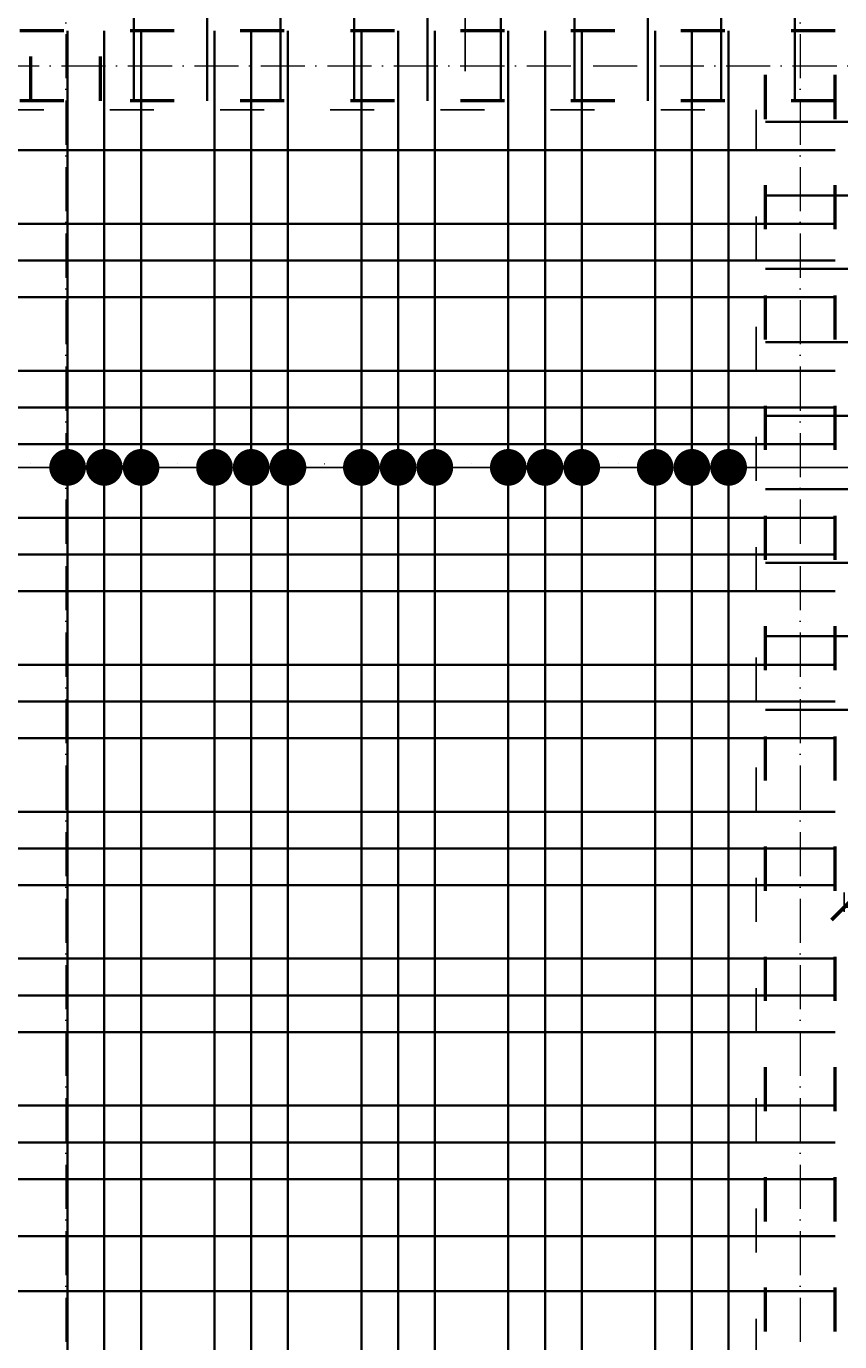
# Model space of a CAD drawing. Header units: millimetres. Extents: x 300938 to 312016, y 11971 to 20881.
# Tile 118 of 239: x 307060 to 307281, y 16572 to 16930. Entities that reach past the tile are written whole.
import ezdxf

# ---------------------------------------------------------------- set-up
doc = ezdxf.new("R2010")
doc.units = ezdxf.units.MM
doc.linetypes.add('ACAD_ISO03W100', pattern=[30, 12, -18])
doc.linetypes.add('ACAD_ISO10W100', pattern=[18, 12, -3, 0, -3])
for name, color, linetype, lineweight in [('konstrukcja wymiary', 1, 'Continuous', 13), ('osie', 5, 'ACAD_ISO10W100', 13), ('zbrojenie', 4, 'Continuous', 50), ('zbrojenie płyty', 141, 'Continuous', 35)]:
    doc.layers.add(name, color=color, linetype=linetype, lineweight=lineweight)
doc.layers.add('przerywane', color=6, linetype='ACAD_ISO03W100')
doc.styles.add('KONSTRUKCJA', font='romand.shx', dxfattribs={"oblique": 10})
doc.styles.get("Standard").update_dxf_attribs({"font": 'romand.shx', "oblique": 10})
doc.dimstyles.new('150', dxfattribs={"dimtxt": 10, "dimasz": 7, "dimexe": 1.25, "dimexo": 0.625, "dimgap": 3, "dimtad": 1, "dimdec": 0, "dimrnd": 0.5, "dimtxsty": 'KONSTRUKCJA', "dimblk": 'ARCHTICK', "dimcen": 2.5, "dimadec": 0, "dimazin": 0, "dimtfac": 1, "dimtdec": 0, "dimtix": 1, "dimtmove": 0, "dimatfit": 3, "dimfxl": 4, "dimfxlon": 1, "dimarcsym": 0})
doc.dimstyles.new('kropki', dxfattribs={"dimtxt": 0.001, "dimasz": 10, "dimexe": 1.25, "dimexo": 0.625, "dimgap": 1, "dimtad": 1, "dimtxsty": 'Standard', "dimblk": 'DOT', "dimcen": 2.5, "dimadec": 0, "dimazin": 0, "dimtfac": 1, "dimtmove": 0, "dimatfit": 3, "dimfxl": 1, "dimfxlon": 1, "dimarcsym": 0})

# ---------------------------------------------------------------- blocks, each defined once
blk = doc.blocks.new('_ArchTick')
at = {"color": 0, "linetype": 'ByBlock', "lineweight": 13, "const_width": 0.15}
blk.add_lwpolyline([(-0.5, -0.5), (0.5, 0.5)], dxfattribs=at)
blk = doc.blocks.new('*D1275')
at = {"layer": 'Defpoints', "color": 0, "transparency": 16777216}
for p in [(307580.44, 17201.32), (306548.44, 16613.22), (306662.44, 16613.22)]:
    blk.add_point(p, dxfattribs=at)
at = {"layer": 'konstrukcja wymiary', "color": 0, "lineweight": -2, "transparency": 16777216}
for p, q in [((306552.44, 17201.32), (306547.19, 17201.32)), ((306548.44, 17201.32), (306548.44, 16613.22)), ((306552.44, 16613.22), (306547.19, 16613.22))]:
    blk.add_line(p, q, dxfattribs=at)
at = {"layer": 'konstrukcja wymiary', "color": 0, "lineweight": -2, "transparency": 16777216, "xscale": 7, "yscale": 7, "zscale": 7}
for p, rotation in [((306548.44, 17201.32), 90), ((306548.44, 16613.22), 270)]:
    blk.add_blockref('_ArchTick', p, dxfattribs=dict(at, rotation=rotation))
at = {"layer": 'konstrukcja wymiary', "color": 0, "transparency": 16777216, "insert": (306540.44, 16907.27), "char_height": 10, "attachment_point": 5, "rotation": 90, "style": 'KONSTRUKCJA'}
blk.add_mtext('588', dxfattribs=at)
blk = doc.blocks.new('*D1284')
at = {"layer": 'Defpoints', "color": 0, "transparency": 16777216}
for p in [(307282.44, 17601.22), (307282.44, 16740.22), (306826.44, 16613.22)]:
    blk.add_point(p, dxfattribs=at)
at = {"layer": 'konstrukcja wymiary', "color": 0, "lineweight": -2, "transparency": 16777216}
for p, q in [((306826.44, 17597.22), (306826.44, 17602.47)), ((306826.44, 17601.22), (307282.44, 17601.22)), ((307282.44, 17597.22), (307282.44, 17602.47))]:
    blk.add_line(p, q, dxfattribs=at)
at = {"layer": 'konstrukcja wymiary', "color": 0, "lineweight": -2, "transparency": 16777216, "xscale": 7, "yscale": 7, "zscale": 7, "rotation": 180}
blk.add_blockref('_ArchTick', (306826.44, 17601.22), dxfattribs=at)
at = {"layer": 'konstrukcja wymiary', "color": 0, "lineweight": -2, "transparency": 16777216, "xscale": 7, "yscale": 7, "zscale": 7}
blk.add_blockref('_ArchTick', (307282.44, 17601.22), dxfattribs=at)
at = {"layer": 'konstrukcja wymiary', "color": 0, "transparency": 16777216, "insert": (307054.44, 17609.22), "char_height": 10, "attachment_point": 5, "style": 'KONSTRUKCJA'}
blk.add_mtext('456', dxfattribs=at)
blk = doc.blocks.new('*D1285')
at = {"layer": 'Defpoints', "color": 0, "transparency": 16777216}
for p in [(307546.44, 17601.22), (307282.44, 16740.22), (307546.44, 16740.22)]:
    blk.add_point(p, dxfattribs=at)
at = {"layer": 'konstrukcja wymiary', "color": 0, "lineweight": -2, "transparency": 16777216}
for p, q in [((307282.44, 17597.22), (307282.44, 17602.47)), ((307282.44, 17601.22), (307546.44, 17601.22)), ((307546.44, 17597.22), (307546.44, 17602.47))]:
    blk.add_line(p, q, dxfattribs=at)
at = {"layer": 'konstrukcja wymiary', "color": 0, "lineweight": -2, "transparency": 16777216, "xscale": 7, "yscale": 7, "zscale": 7, "rotation": 180}
blk.add_blockref('_ArchTick', (307282.44, 17601.22), dxfattribs=at)
at = {"layer": 'konstrukcja wymiary', "color": 0, "lineweight": -2, "transparency": 16777216, "xscale": 7, "yscale": 7, "zscale": 7}
blk.add_blockref('_ArchTick', (307546.44, 17601.22), dxfattribs=at)
at = {"layer": 'konstrukcja wymiary', "color": 0, "transparency": 16777216, "insert": (307414.44, 17609.22), "char_height": 10, "attachment_point": 5, "style": 'KONSTRUKCJA'}
blk.add_mtext('264', dxfattribs=at)
blk = doc.blocks.new('*D1300')
at = {"layer": 'Defpoints', "color": 0, "transparency": 16777216}
for p in [(307282.44, 16740.22), (307546.44, 16740.22), (307282.44, 16690.22)]:
    blk.add_point(p, dxfattribs=at)
at = {"layer": 'konstrukcja wymiary', "color": 0, "lineweight": -2, "transparency": 16777216}
for p, q in [((307282.44, 16694.22), (307282.44, 16688.97)), ((307546.44, 16694.22), (307546.44, 16688.97)), ((307546.44, 16690.22), (307282.44, 16690.22))]:
    blk.add_line(p, q, dxfattribs=at)
at = {"layer": 'konstrukcja wymiary', "color": 0, "lineweight": -2, "transparency": 16777216, "xscale": 7, "yscale": 7, "zscale": 7, "rotation": 180}
blk.add_blockref('_ArchTick', (307282.44, 16690.22), dxfattribs=at)
at = {"layer": 'konstrukcja wymiary', "color": 0, "lineweight": -2, "transparency": 16777216, "xscale": 7, "yscale": 7, "zscale": 7}
blk.add_blockref('_ArchTick', (307546.44, 16690.22), dxfattribs=at)
at = {"layer": 'konstrukcja wymiary', "color": 0, "transparency": 16777216, "insert": (307414.44, 16698.22), "char_height": 10, "attachment_point": 5, "style": 'KONSTRUKCJA'}
blk.add_mtext('264', dxfattribs=at)
blk = doc.blocks.new('_Dot')
at = {"color": 0, "linetype": 'ByBlock', "lineweight": -2}
blk.add_line((-0.5, 0), (-1, 0), dxfattribs=at)
at = {"color": 0, "linetype": 'ByBlock', "const_width": 0.5}
blk.add_lwpolyline([(-0.25, 0, 1), (0.25, 0, 1)], format="xyb", close=True, dxfattribs=at)
blk = doc.blocks.new('*D1408')
at = {"layer": 'Defpoints', "color": 0, "transparency": 16777216}
for p in [(307168.94, 16957.72), (307168.94, 16937.72), (307179.19, 16937.72)]:
    blk.add_point(p, dxfattribs=at)
at = {"layer": 'konstrukcja wymiary', "color": 0, "lineweight": -2, "transparency": 16777216}
for p, q in [((307179.19, 16967.72), (307179.19, 16977.72)), ((307178.19, 16957.72), (307180.44, 16957.72)), ((307179.19, 16957.72), (307179.19, 16937.72)), ((307178.19, 16937.72), (307180.44, 16937.72)), ((307179.19, 16927.72), (307179.19, 16917.72))]:
    blk.add_line(p, q, dxfattribs=at)
at = {"layer": 'konstrukcja wymiary', "color": 0, "lineweight": -2, "transparency": 16777216, "xscale": 10, "yscale": 10, "zscale": 10}
for p, rotation in [((307179.19, 16957.72), 270), ((307179.19, 16937.72), 90)]:
    blk.add_blockref('_Dot', p, dxfattribs=dict(at, rotation=rotation))
at = {"layer": 'konstrukcja wymiary', "color": 0, "transparency": 16777216, "insert": (307178.19, 16947.72), "char_height": 0.001, "attachment_point": 5, "rotation": 90}
blk.add_mtext('20', dxfattribs=at)
blk = doc.blocks.new('*D1605')
at = {"layer": 'Defpoints', "color": 0, "transparency": 16777216}
for p in [(307040.94, 16809.93), (307030.94, 16796.22), (307040.94, 16796.22)]:
    blk.add_point(p, dxfattribs=at)
at = {"layer": 'konstrukcja wymiary', "color": 0, "lineweight": -2, "transparency": 16777216}
for p, q in [((307020.94, 16809.93), (307010.94, 16809.93)), ((307030.94, 16808.93), (307030.94, 16811.18)), ((307030.94, 16809.93), (307040.94, 16809.93)), ((307040.94, 16808.93), (307040.94, 16811.18)), ((307050.94, 16809.93), (307060.94, 16809.93))]:
    blk.add_line(p, q, dxfattribs=at)
at = {"layer": 'konstrukcja wymiary', "color": 0, "lineweight": -2, "transparency": 16777216, "xscale": 10, "yscale": 10, "zscale": 10}
blk.add_blockref('_Dot', (307030.94, 16809.93), dxfattribs=at)
at = {"layer": 'konstrukcja wymiary', "color": 0, "lineweight": -2, "transparency": 16777216, "xscale": 10, "yscale": 10, "zscale": 10, "rotation": 180}
blk.add_blockref('_Dot', (307040.94, 16809.93), dxfattribs=at)
at = {"layer": 'konstrukcja wymiary', "color": 0, "transparency": 16777216, "insert": (307035.94, 16810.93), "char_height": 0.001, "attachment_point": 5}
blk.add_mtext('10', dxfattribs=at)
blk = doc.blocks.new('*D1606')
at = {"layer": 'Defpoints', "color": 0, "transparency": 16777216}
for p in [(307050.94, 16809.93), (307040.94, 16796.22), (307050.94, 16796.22)]:
    blk.add_point(p, dxfattribs=at)
at = {"layer": 'konstrukcja wymiary', "color": 0, "lineweight": -2, "transparency": 16777216}
for p, q in [((307030.94, 16809.93), (307020.94, 16809.93)), ((307040.94, 16808.93), (307040.94, 16811.18)), ((307040.94, 16809.93), (307050.94, 16809.93)), ((307050.94, 16808.93), (307050.94, 16811.18)), ((307060.94, 16809.93), (307070.94, 16809.93))]:
    blk.add_line(p, q, dxfattribs=at)
at = {"layer": 'konstrukcja wymiary', "color": 0, "lineweight": -2, "transparency": 16777216, "xscale": 10, "yscale": 10, "zscale": 10}
blk.add_blockref('_Dot', (307040.94, 16809.93), dxfattribs=at)
at = {"layer": 'konstrukcja wymiary', "color": 0, "lineweight": -2, "transparency": 16777216, "xscale": 10, "yscale": 10, "zscale": 10, "rotation": 180}
blk.add_blockref('_Dot', (307050.94, 16809.93), dxfattribs=at)
at = {"layer": 'konstrukcja wymiary', "color": 0, "transparency": 16777216, "insert": (307045.94, 16810.93), "char_height": 0.001, "attachment_point": 5}
blk.add_mtext('10', dxfattribs=at)
blk = doc.blocks.new('*D1607')
at = {"layer": 'Defpoints', "color": 0, "transparency": 16777216}
for p in [(307070.94, 16809.93), (307050.94, 16796.22), (307070.94, 16796.22)]:
    blk.add_point(p, dxfattribs=at)
at = {"layer": 'konstrukcja wymiary', "color": 0, "lineweight": -2, "transparency": 16777216}
for p, q in [((307040.94, 16809.93), (307030.94, 16809.93)), ((307050.94, 16808.93), (307050.94, 16811.18)), ((307050.94, 16809.93), (307070.94, 16809.93)), ((307070.94, 16808.93), (307070.94, 16811.18)), ((307080.94, 16809.93), (307090.94, 16809.93))]:
    blk.add_line(p, q, dxfattribs=at)
at = {"layer": 'konstrukcja wymiary', "color": 0, "lineweight": -2, "transparency": 16777216, "xscale": 10, "yscale": 10, "zscale": 10}
blk.add_blockref('_Dot', (307050.94, 16809.93), dxfattribs=at)
at = {"layer": 'konstrukcja wymiary', "color": 0, "lineweight": -2, "transparency": 16777216, "xscale": 10, "yscale": 10, "zscale": 10, "rotation": 180}
blk.add_blockref('_Dot', (307070.94, 16809.93), dxfattribs=at)
at = {"layer": 'konstrukcja wymiary', "color": 0, "transparency": 16777216, "insert": (307060.94, 16810.93), "char_height": 0.001, "attachment_point": 5}
blk.add_mtext('20', dxfattribs=at)
blk = doc.blocks.new('*D1608')
at = {"layer": 'Defpoints', "color": 0, "transparency": 16777216}
for p in [(307080.94, 16809.93), (307070.94, 16796.22), (307080.94, 16796.22)]:
    blk.add_point(p, dxfattribs=at)
at = {"layer": 'konstrukcja wymiary', "color": 0, "lineweight": -2, "transparency": 16777216}
for p, q in [((307060.94, 16809.93), (307050.94, 16809.93)), ((307070.94, 16808.93), (307070.94, 16811.18)), ((307070.94, 16809.93), (307080.94, 16809.93)), ((307080.94, 16808.93), (307080.94, 16811.18)), ((307090.94, 16809.93), (307100.94, 16809.93))]:
    blk.add_line(p, q, dxfattribs=at)
at = {"layer": 'konstrukcja wymiary', "color": 0, "lineweight": -2, "transparency": 16777216, "xscale": 10, "yscale": 10, "zscale": 10}
blk.add_blockref('_Dot', (307070.94, 16809.93), dxfattribs=at)
at = {"layer": 'konstrukcja wymiary', "color": 0, "lineweight": -2, "transparency": 16777216, "xscale": 10, "yscale": 10, "zscale": 10, "rotation": 180}
blk.add_blockref('_Dot', (307080.94, 16809.93), dxfattribs=at)
at = {"layer": 'konstrukcja wymiary', "color": 0, "transparency": 16777216, "insert": (307075.94, 16810.93), "char_height": 0.001, "attachment_point": 5}
blk.add_mtext('10', dxfattribs=at)
blk = doc.blocks.new('*D1609')
at = {"layer": 'Defpoints', "color": 0, "transparency": 16777216}
for p in [(307090.94, 16809.93), (307080.94, 16796.22), (307090.94, 16796.22)]:
    blk.add_point(p, dxfattribs=at)
at = {"layer": 'konstrukcja wymiary', "color": 0, "lineweight": -2, "transparency": 16777216}
for p, q in [((307070.94, 16809.93), (307060.94, 16809.93)), ((307080.94, 16808.93), (307080.94, 16811.18)), ((307080.94, 16809.93), (307090.94, 16809.93)), ((307090.94, 16808.93), (307090.94, 16811.18)), ((307100.94, 16809.93), (307110.94, 16809.93))]:
    blk.add_line(p, q, dxfattribs=at)
at = {"layer": 'konstrukcja wymiary', "color": 0, "lineweight": -2, "transparency": 16777216, "xscale": 10, "yscale": 10, "zscale": 10}
blk.add_blockref('_Dot', (307080.94, 16809.93), dxfattribs=at)
at = {"layer": 'konstrukcja wymiary', "color": 0, "lineweight": -2, "transparency": 16777216, "xscale": 10, "yscale": 10, "zscale": 10, "rotation": 180}
blk.add_blockref('_Dot', (307090.94, 16809.93), dxfattribs=at)
at = {"layer": 'konstrukcja wymiary', "color": 0, "transparency": 16777216, "insert": (307085.94, 16810.93), "char_height": 0.001, "attachment_point": 5}
blk.add_mtext('10', dxfattribs=at)
blk = doc.blocks.new('*D1610')
at = {"layer": 'Defpoints', "color": 0, "transparency": 16777216}
for p in [(307110.94, 16809.93), (307090.94, 16796.22), (307110.94, 16796.22)]:
    blk.add_point(p, dxfattribs=at)
at = {"layer": 'konstrukcja wymiary', "color": 0, "lineweight": -2, "transparency": 16777216}
for p, q in [((307080.94, 16809.93), (307070.94, 16809.93)), ((307090.94, 16808.93), (307090.94, 16811.18)), ((307090.94, 16809.93), (307110.94, 16809.93)), ((307110.94, 16808.93), (307110.94, 16811.18)), ((307120.94, 16809.93), (307130.94, 16809.93))]:
    blk.add_line(p, q, dxfattribs=at)
at = {"layer": 'konstrukcja wymiary', "color": 0, "lineweight": -2, "transparency": 16777216, "xscale": 10, "yscale": 10, "zscale": 10}
blk.add_blockref('_Dot', (307090.94, 16809.93), dxfattribs=at)
at = {"layer": 'konstrukcja wymiary', "color": 0, "lineweight": -2, "transparency": 16777216, "xscale": 10, "yscale": 10, "zscale": 10, "rotation": 180}
blk.add_blockref('_Dot', (307110.94, 16809.93), dxfattribs=at)
at = {"layer": 'konstrukcja wymiary', "color": 0, "transparency": 16777216, "insert": (307100.94, 16810.93), "char_height": 0.001, "attachment_point": 5}
blk.add_mtext('20', dxfattribs=at)
blk = doc.blocks.new('*D1611')
at = {"layer": 'Defpoints', "color": 0, "transparency": 16777216}
for p in [(307120.94, 16809.93), (307110.94, 16796.22), (307120.94, 16796.22)]:
    blk.add_point(p, dxfattribs=at)
at = {"layer": 'konstrukcja wymiary', "color": 0, "lineweight": -2, "transparency": 16777216}
for p, q in [((307100.94, 16809.93), (307090.94, 16809.93)), ((307110.94, 16808.93), (307110.94, 16811.18)), ((307110.94, 16809.93), (307120.94, 16809.93)), ((307120.94, 16808.93), (307120.94, 16811.18)), ((307130.94, 16809.93), (307140.94, 16809.93))]:
    blk.add_line(p, q, dxfattribs=at)
at = {"layer": 'konstrukcja wymiary', "color": 0, "lineweight": -2, "transparency": 16777216, "xscale": 10, "yscale": 10, "zscale": 10}
blk.add_blockref('_Dot', (307110.94, 16809.93), dxfattribs=at)
at = {"layer": 'konstrukcja wymiary', "color": 0, "lineweight": -2, "transparency": 16777216, "xscale": 10, "yscale": 10, "zscale": 10, "rotation": 180}
blk.add_blockref('_Dot', (307120.94, 16809.93), dxfattribs=at)
at = {"layer": 'konstrukcja wymiary', "color": 0, "transparency": 16777216, "insert": (307115.94, 16810.93), "char_height": 0.001, "attachment_point": 5}
blk.add_mtext('10', dxfattribs=at)
blk = doc.blocks.new('*D1612')
at = {"layer": 'Defpoints', "color": 0, "transparency": 16777216}
for p in [(307130.94, 16809.93), (307120.94, 16796.22), (307130.94, 16796.22)]:
    blk.add_point(p, dxfattribs=at)
at = {"layer": 'konstrukcja wymiary', "color": 0, "lineweight": -2, "transparency": 16777216}
for p, q in [((307110.94, 16809.93), (307100.94, 16809.93)), ((307120.94, 16808.93), (307120.94, 16811.18)), ((307120.94, 16809.93), (307130.94, 16809.93)), ((307130.94, 16808.93), (307130.94, 16811.18)), ((307140.94, 16809.93), (307150.94, 16809.93))]:
    blk.add_line(p, q, dxfattribs=at)
at = {"layer": 'konstrukcja wymiary', "color": 0, "lineweight": -2, "transparency": 16777216, "xscale": 10, "yscale": 10, "zscale": 10}
blk.add_blockref('_Dot', (307120.94, 16809.93), dxfattribs=at)
at = {"layer": 'konstrukcja wymiary', "color": 0, "lineweight": -2, "transparency": 16777216, "xscale": 10, "yscale": 10, "zscale": 10, "rotation": 180}
blk.add_blockref('_Dot', (307130.94, 16809.93), dxfattribs=at)
at = {"layer": 'konstrukcja wymiary', "color": 0, "transparency": 16777216, "insert": (307125.94, 16810.93), "char_height": 0.001, "attachment_point": 5}
blk.add_mtext('10', dxfattribs=at)
blk = doc.blocks.new('*D1613')
at = {"layer": 'Defpoints', "color": 0, "transparency": 16777216}
for p in [(307150.94, 16809.93), (307130.94, 16796.22), (307150.94, 16796.22)]:
    blk.add_point(p, dxfattribs=at)
at = {"layer": 'konstrukcja wymiary', "color": 0, "lineweight": -2, "transparency": 16777216}
for p, q in [((307120.94, 16809.93), (307110.94, 16809.93)), ((307130.94, 16808.93), (307130.94, 16811.18)), ((307130.94, 16809.93), (307150.94, 16809.93)), ((307150.94, 16808.93), (307150.94, 16811.18)), ((307160.94, 16809.93), (307170.94, 16809.93))]:
    blk.add_line(p, q, dxfattribs=at)
at = {"layer": 'konstrukcja wymiary', "color": 0, "lineweight": -2, "transparency": 16777216, "xscale": 10, "yscale": 10, "zscale": 10}
blk.add_blockref('_Dot', (307130.94, 16809.93), dxfattribs=at)
at = {"layer": 'konstrukcja wymiary', "color": 0, "lineweight": -2, "transparency": 16777216, "xscale": 10, "yscale": 10, "zscale": 10, "rotation": 180}
blk.add_blockref('_Dot', (307150.94, 16809.93), dxfattribs=at)
at = {"layer": 'konstrukcja wymiary', "color": 0, "transparency": 16777216, "insert": (307140.94, 16810.93), "char_height": 0.001, "attachment_point": 5}
blk.add_mtext('20', dxfattribs=at)
blk = doc.blocks.new('*D1614')
at = {"layer": 'Defpoints', "color": 0, "transparency": 16777216}
for p in [(307160.94, 16809.93), (307150.94, 16796.22), (307160.94, 16796.22)]:
    blk.add_point(p, dxfattribs=at)
at = {"layer": 'konstrukcja wymiary', "color": 0, "lineweight": -2, "transparency": 16777216}
for p, q in [((307140.94, 16809.93), (307130.94, 16809.93)), ((307150.94, 16808.93), (307150.94, 16811.18)), ((307150.94, 16809.93), (307160.94, 16809.93)), ((307160.94, 16808.93), (307160.94, 16811.18)), ((307170.94, 16809.93), (307180.94, 16809.93))]:
    blk.add_line(p, q, dxfattribs=at)
at = {"layer": 'konstrukcja wymiary', "color": 0, "lineweight": -2, "transparency": 16777216, "xscale": 10, "yscale": 10, "zscale": 10}
blk.add_blockref('_Dot', (307150.94, 16809.93), dxfattribs=at)
at = {"layer": 'konstrukcja wymiary', "color": 0, "lineweight": -2, "transparency": 16777216, "xscale": 10, "yscale": 10, "zscale": 10, "rotation": 180}
blk.add_blockref('_Dot', (307160.94, 16809.93), dxfattribs=at)
at = {"layer": 'konstrukcja wymiary', "color": 0, "transparency": 16777216, "insert": (307155.94, 16810.93), "char_height": 0.001, "attachment_point": 5}
blk.add_mtext('10', dxfattribs=at)
blk = doc.blocks.new('*D1615')
at = {"layer": 'Defpoints', "color": 0, "transparency": 16777216}
for p in [(307170.94, 16809.93), (307160.94, 16796.22), (307170.94, 16796.22)]:
    blk.add_point(p, dxfattribs=at)
at = {"layer": 'konstrukcja wymiary', "color": 0, "lineweight": -2, "transparency": 16777216}
for p, q in [((307150.94, 16809.93), (307140.94, 16809.93)), ((307160.94, 16808.93), (307160.94, 16811.18)), ((307160.94, 16809.93), (307170.94, 16809.93)), ((307170.94, 16808.93), (307170.94, 16811.18)), ((307180.94, 16809.93), (307190.94, 16809.93))]:
    blk.add_line(p, q, dxfattribs=at)
at = {"layer": 'konstrukcja wymiary', "color": 0, "lineweight": -2, "transparency": 16777216, "xscale": 10, "yscale": 10, "zscale": 10}
blk.add_blockref('_Dot', (307160.94, 16809.93), dxfattribs=at)
at = {"layer": 'konstrukcja wymiary', "color": 0, "lineweight": -2, "transparency": 16777216, "xscale": 10, "yscale": 10, "zscale": 10, "rotation": 180}
blk.add_blockref('_Dot', (307170.94, 16809.93), dxfattribs=at)
at = {"layer": 'konstrukcja wymiary', "color": 0, "transparency": 16777216, "insert": (307165.94, 16810.93), "char_height": 0.001, "attachment_point": 5}
blk.add_mtext('10', dxfattribs=at)
blk = doc.blocks.new('*D1616')
at = {"layer": 'Defpoints', "color": 0, "transparency": 16777216}
for p in [(307190.94, 16809.93), (307170.94, 16796.22), (307190.94, 16796.22)]:
    blk.add_point(p, dxfattribs=at)
at = {"layer": 'konstrukcja wymiary', "color": 0, "lineweight": -2, "transparency": 16777216}
for p, q in [((307160.94, 16809.93), (307150.94, 16809.93)), ((307170.94, 16808.93), (307170.94, 16811.18)), ((307170.94, 16809.93), (307190.94, 16809.93)), ((307190.94, 16808.93), (307190.94, 16811.18)), ((307200.94, 16809.93), (307210.94, 16809.93))]:
    blk.add_line(p, q, dxfattribs=at)
at = {"layer": 'konstrukcja wymiary', "color": 0, "lineweight": -2, "transparency": 16777216, "xscale": 10, "yscale": 10, "zscale": 10}
blk.add_blockref('_Dot', (307170.94, 16809.93), dxfattribs=at)
at = {"layer": 'konstrukcja wymiary', "color": 0, "lineweight": -2, "transparency": 16777216, "xscale": 10, "yscale": 10, "zscale": 10, "rotation": 180}
blk.add_blockref('_Dot', (307190.94, 16809.93), dxfattribs=at)
at = {"layer": 'konstrukcja wymiary', "color": 0, "transparency": 16777216, "insert": (307180.94, 16810.93), "char_height": 0.001, "attachment_point": 5}
blk.add_mtext('20', dxfattribs=at)
blk = doc.blocks.new('*D1617')
at = {"layer": 'Defpoints', "color": 0, "transparency": 16777216}
for p in [(307200.94, 16809.93), (307190.94, 16796.22), (307200.94, 16796.22)]:
    blk.add_point(p, dxfattribs=at)
at = {"layer": 'konstrukcja wymiary', "color": 0, "lineweight": -2, "transparency": 16777216}
for p, q in [((307180.94, 16809.93), (307170.94, 16809.93)), ((307190.94, 16808.93), (307190.94, 16811.18)), ((307190.94, 16809.93), (307200.94, 16809.93)), ((307200.94, 16808.93), (307200.94, 16811.18)), ((307210.94, 16809.93), (307220.94, 16809.93))]:
    blk.add_line(p, q, dxfattribs=at)
at = {"layer": 'konstrukcja wymiary', "color": 0, "lineweight": -2, "transparency": 16777216, "xscale": 10, "yscale": 10, "zscale": 10}
blk.add_blockref('_Dot', (307190.94, 16809.93), dxfattribs=at)
at = {"layer": 'konstrukcja wymiary', "color": 0, "lineweight": -2, "transparency": 16777216, "xscale": 10, "yscale": 10, "zscale": 10, "rotation": 180}
blk.add_blockref('_Dot', (307200.94, 16809.93), dxfattribs=at)
at = {"layer": 'konstrukcja wymiary', "color": 0, "transparency": 16777216, "insert": (307195.94, 16810.93), "char_height": 0.001, "attachment_point": 5}
blk.add_mtext('10', dxfattribs=at)
blk = doc.blocks.new('*D1618')
at = {"layer": 'Defpoints', "color": 0, "transparency": 16777216}
for p in [(307210.94, 16809.93), (307200.94, 16796.22), (307210.94, 16796.22)]:
    blk.add_point(p, dxfattribs=at)
at = {"layer": 'konstrukcja wymiary', "color": 0, "lineweight": -2, "transparency": 16777216}
for p, q in [((307190.94, 16809.93), (307180.94, 16809.93)), ((307200.94, 16808.93), (307200.94, 16811.18)), ((307200.94, 16809.93), (307210.94, 16809.93)), ((307210.94, 16808.93), (307210.94, 16811.18)), ((307220.94, 16809.93), (307230.94, 16809.93))]:
    blk.add_line(p, q, dxfattribs=at)
at = {"layer": 'konstrukcja wymiary', "color": 0, "lineweight": -2, "transparency": 16777216, "xscale": 10, "yscale": 10, "zscale": 10}
blk.add_blockref('_Dot', (307200.94, 16809.93), dxfattribs=at)
at = {"layer": 'konstrukcja wymiary', "color": 0, "lineweight": -2, "transparency": 16777216, "xscale": 10, "yscale": 10, "zscale": 10, "rotation": 180}
blk.add_blockref('_Dot', (307210.94, 16809.93), dxfattribs=at)
at = {"layer": 'konstrukcja wymiary', "color": 0, "transparency": 16777216, "insert": (307205.94, 16810.93), "char_height": 0.001, "attachment_point": 5}
blk.add_mtext('10', dxfattribs=at)
blk = doc.blocks.new('*D1619')
at = {"layer": 'Defpoints', "color": 0, "transparency": 16777216}
for p in [(307230.94, 16809.93), (307210.94, 16796.22), (307230.94, 16796.22)]:
    blk.add_point(p, dxfattribs=at)
at = {"layer": 'konstrukcja wymiary', "color": 0, "lineweight": -2, "transparency": 16777216}
for p, q in [((307200.94, 16809.93), (307190.94, 16809.93)), ((307210.94, 16808.93), (307210.94, 16811.18)), ((307210.94, 16809.93), (307230.94, 16809.93)), ((307230.94, 16808.93), (307230.94, 16811.18)), ((307240.94, 16809.93), (307250.94, 16809.93))]:
    blk.add_line(p, q, dxfattribs=at)
at = {"layer": 'konstrukcja wymiary', "color": 0, "lineweight": -2, "transparency": 16777216, "xscale": 10, "yscale": 10, "zscale": 10}
blk.add_blockref('_Dot', (307210.94, 16809.93), dxfattribs=at)
at = {"layer": 'konstrukcja wymiary', "color": 0, "lineweight": -2, "transparency": 16777216, "xscale": 10, "yscale": 10, "zscale": 10, "rotation": 180}
blk.add_blockref('_Dot', (307230.94, 16809.93), dxfattribs=at)
at = {"layer": 'konstrukcja wymiary', "color": 0, "transparency": 16777216, "insert": (307220.94, 16810.93), "char_height": 0.001, "attachment_point": 5}
blk.add_mtext('20', dxfattribs=at)
blk = doc.blocks.new('*D1620')
at = {"layer": 'Defpoints', "color": 0, "transparency": 16777216}
for p in [(307240.94, 16809.93), (307230.94, 16796.22), (307240.94, 16796.22)]:
    blk.add_point(p, dxfattribs=at)
at = {"layer": 'konstrukcja wymiary', "color": 0, "lineweight": -2, "transparency": 16777216}
for p, q in [((307220.94, 16809.93), (307210.94, 16809.93)), ((307230.94, 16808.93), (307230.94, 16811.18)), ((307230.94, 16809.93), (307240.94, 16809.93)), ((307240.94, 16808.93), (307240.94, 16811.18)), ((307250.94, 16809.93), (307260.94, 16809.93))]:
    blk.add_line(p, q, dxfattribs=at)
at = {"layer": 'konstrukcja wymiary', "color": 0, "lineweight": -2, "transparency": 16777216, "xscale": 10, "yscale": 10, "zscale": 10}
blk.add_blockref('_Dot', (307230.94, 16809.93), dxfattribs=at)
at = {"layer": 'konstrukcja wymiary', "color": 0, "lineweight": -2, "transparency": 16777216, "xscale": 10, "yscale": 10, "zscale": 10, "rotation": 180}
blk.add_blockref('_Dot', (307240.94, 16809.93), dxfattribs=at)
at = {"layer": 'konstrukcja wymiary', "color": 0, "transparency": 16777216, "insert": (307235.94, 16810.93), "char_height": 0.001, "attachment_point": 5}
blk.add_mtext('10', dxfattribs=at)
blk = doc.blocks.new('*D1621')
at = {"layer": 'Defpoints', "color": 0, "transparency": 16777216}
for p in [(307250.94, 16809.93), (307240.94, 16796.22), (307250.94, 16796.22)]:
    blk.add_point(p, dxfattribs=at)
at = {"layer": 'konstrukcja wymiary', "color": 0, "lineweight": -2, "transparency": 16777216}
for p, q in [((307230.94, 16809.93), (307220.94, 16809.93)), ((307240.94, 16808.93), (307240.94, 16811.18)), ((307240.94, 16809.93), (307250.94, 16809.93)), ((307250.94, 16808.93), (307250.94, 16811.18)), ((307260.94, 16809.93), (307270.94, 16809.93))]:
    blk.add_line(p, q, dxfattribs=at)
at = {"layer": 'konstrukcja wymiary', "color": 0, "lineweight": -2, "transparency": 16777216, "xscale": 10, "yscale": 10, "zscale": 10}
blk.add_blockref('_Dot', (307240.94, 16809.93), dxfattribs=at)
at = {"layer": 'konstrukcja wymiary', "color": 0, "lineweight": -2, "transparency": 16777216, "xscale": 10, "yscale": 10, "zscale": 10, "rotation": 180}
blk.add_blockref('_Dot', (307250.94, 16809.93), dxfattribs=at)
at = {"layer": 'konstrukcja wymiary', "color": 0, "transparency": 16777216, "insert": (307245.94, 16810.93), "char_height": 0.001, "attachment_point": 5}
blk.add_mtext('10', dxfattribs=at)
blk = doc.blocks.new('*D1622')
at = {"layer": 'Defpoints', "color": 0, "transparency": 16777216}
for p in [(307810.94, 16809.93), (307250.94, 16796.22), (307810.94, 16728.45)]:
    blk.add_point(p, dxfattribs=at)
at = {"layer": 'konstrukcja wymiary', "color": 0, "lineweight": -2, "transparency": 16777216}
for p, q in [((307250.94, 16808.93), (307250.94, 16811.18)), ((307260.94, 16809.93), (307800.94, 16809.93)), ((307810.94, 16808.93), (307810.94, 16811.18))]:
    blk.add_line(p, q, dxfattribs=at)
at = {"layer": 'konstrukcja wymiary', "color": 0, "lineweight": -2, "transparency": 16777216, "xscale": 10, "yscale": 10, "zscale": 10, "rotation": 180}
blk.add_blockref('_Dot', (307250.94, 16809.93), dxfattribs=at)
at = {"layer": 'konstrukcja wymiary', "color": 0, "lineweight": -2, "transparency": 16777216, "xscale": 10, "yscale": 10, "zscale": 10}
blk.add_blockref('_Dot', (307810.94, 16809.93), dxfattribs=at)
at = {"layer": 'konstrukcja wymiary', "color": 0, "transparency": 16777216, "insert": (307530.94, 16810.93), "char_height": 0.001, "attachment_point": 5}
blk.add_mtext('560', dxfattribs=at)

msp = doc.modelspace()

# ---------------------------------------------------------------- linework, layer by layer
at = {"layer": 'osie'}
for p, q in [((307070.44, 17706.148), (307070.44, 16196.332)), ((307270.44, 17706.148), (307270.44, 16196.332)), ((306435.771, 16919.224), (308440.491, 16919.224))]:
    msp.add_line(p, q, dxfattribs=at)
at = {"layer": 'przerywane'}
for p in [(306662.44, 16907.224), (307258.44, 16296.224)]:
    msp.add_line(p, (307258.44, 16907.224), dxfattribs=at)
at = {"layer": 'zbrojenie', "linetype": 'ACAD_ISO03W100'}
for p, q in [((307060.94, 16909.724), (307060.94, 17508.724)), ((307079.94, 16909.724), (307079.94, 17508.724)), ((308419.94, 16928.724), (306640.94, 16928.724)), ((307260.94, 16274.724), (307260.94, 16928.724)), ((307279.94, 16274.724), (307279.94, 16928.724)), ((308419.94, 16909.724), (306640.94, 16909.724))]:
    msp.add_line(p, q, dxfattribs=at)
at = {"layer": 'zbrojenie płyty'}
for p, q in [((307088.94, 17508.724), (307088.94, 16909.724)), ((307108.94, 17508.724), (307108.94, 16909.724)), ((307128.94, 17508.724), (307128.94, 16909.724)), ((307148.94, 17508.724), (307148.94, 16909.724)), ((307168.94, 17508.724), (307168.94, 16909.724)), ((307188.94, 17508.724), (307188.94, 16909.724)), ((307208.94, 17508.724), (307208.94, 16909.724)), ((307228.94, 17508.724), (307228.94, 16909.724)), ((307248.94, 17508.724), (307248.94, 16909.724)), ((307268.94, 17508.724), (307268.94, 16909.724)), ((307070.94, 16274.724), (307070.94, 16928.724)), ((307080.94, 16274.724), (307080.94, 16928.724)), ((307090.94, 16274.724), (307090.94, 16928.724)), ((307110.94, 16274.724), (307110.94, 16928.724)), ((307120.94, 16274.724), (307120.94, 16928.724)), ((307130.94, 16274.724), (307130.94, 16928.724)), ((307150.94, 16274.724), (307150.94, 16928.724)), ((307160.94, 16274.724), (307160.94, 16928.724)), ((307170.94, 16274.724), (307170.94, 16928.724)), ((307190.94, 16274.724), (307190.94, 16928.724)), ((307200.94, 16274.724), (307200.94, 16928.724)), ((307210.94, 16274.724), (307210.94, 16928.724)), ((307230.94, 16274.724), (307230.94, 16928.724)), ((307240.94, 16274.724), (307240.94, 16928.724)), ((307250.94, 16274.724), (307250.94, 16928.724)), ((308419.94, 16903.964), (307260.94, 16903.964)), ((306640.94, 16896.224), (307279.94, 16896.224)), ((308419.94, 16883.964), (307260.94, 16883.964)), ((306640.94, 16876.224), (307279.94, 16876.224)), ((306640.94, 16866.224), (307279.94, 16866.224)), ((308419.94, 16863.964), (307260.94, 16863.964)), ((306640.94, 16856.224), (307279.94, 16856.224)), ((308419.94, 16843.964), (307260.94, 16843.964)), ((306640.94, 16836.224), (307279.94, 16836.224)), ((306640.94, 16826.224), (307279.94, 16826.224)), ((308419.94, 16823.964), (307260.94, 16823.964)), ((306640.94, 16816.224), (307279.94, 16816.224)), ((308419.94, 16803.964), (307260.94, 16803.964)), ((306640.94, 16796.224), (307279.94, 16796.224)), ((306640.94, 16786.224), (307279.94, 16786.224)), ((308419.94, 16783.964), (307260.94, 16783.964)), ((306640.94, 16776.224), (307279.94, 16776.224)), ((308419.94, 16763.964), (307260.94, 16763.964)), ((306640.94, 16756.224), (307279.94, 16756.224)), ((306640.94, 16746.224), (307279.94, 16746.224)), ((308419.94, 16743.964), (307260.94, 16743.964)), ((306640.94, 16736.224), (307279.94, 16736.224)), ((306640.94, 16716.224), (307279.94, 16716.224)), ((306640.94, 16706.224), (307279.94, 16706.224)), ((306640.94, 16696.224), (307279.94, 16696.224)), ((306640.94, 16676.224), (307279.94, 16676.224)), ((306640.94, 16666.224), (307279.94, 16666.224)), ((306640.94, 16656.224), (307279.94, 16656.224)), ((306640.94, 16636.224), (307279.94, 16636.224)), ((306640.94, 16626.224), (307279.94, 16626.224)), ((306640.94, 16616.224), (307279.94, 16616.224)), ((306829.834, 16600.68), (307279.94, 16600.68)), ((306829.834, 16585.768), (307279.94, 16585.768))]:
    msp.add_line(p, q, dxfattribs=at)

# ---------------------------------------------------------------- dimensions: what is measured, and where the dimension line sits
at = {"layer": 'konstrukcja wymiary'}
for base, p1, p2, dimstyle, picture, middle in [((307282.44, 17601.224), (306826.44, 16613.224), (307282.44, 16740.224), '150', '*D1284', (307054.44, 17609.224)), ((307546.44, 17601.224), (307282.44, 16740.224), (307546.44, 16740.224), '150', '*D1285', (307414.44, 17609.224)), ((307040.94, 16809.934), (307030.94, 16796.224), (307040.94, 16796.224), 'kropki', '*D1605', (307035.94, 16810.934)), ((307050.94, 16809.934), (307040.94, 16796.224), (307050.94, 16796.224), 'kropki', '*D1606', (307045.94, 16810.934)), ((307070.94, 16809.934), (307050.94, 16796.224), (307070.94, 16796.224), 'kropki', '*D1607', (307060.94, 16810.934)), ((307080.94, 16809.934), (307070.94, 16796.224), (307080.94, 16796.224), 'kropki', '*D1608', (307075.94, 16810.934)), ((307090.94, 16809.934), (307080.94, 16796.224), (307090.94, 16796.224), 'kropki', '*D1609', (307085.94, 16810.934)), ((307110.94, 16809.934), (307090.94, 16796.224), (307110.94, 16796.224), 'kropki', '*D1610', (307100.94, 16810.934)), ((307120.94, 16809.934), (307110.94, 16796.224), (307120.94, 16796.224), 'kropki', '*D1611', (307115.94, 16810.934)), ((307130.94, 16809.934), (307120.94, 16796.224), (307130.94, 16796.224), 'kropki', '*D1612', (307125.94, 16810.934)), ((307150.94, 16809.934), (307130.94, 16796.224), (307150.94, 16796.224), 'kropki', '*D1613', (307140.94, 16810.934)), ((307160.94, 16809.934), (307150.94, 16796.224), (307160.94, 16796.224), 'kropki', '*D1614', (307155.94, 16810.934)), ((307170.94, 16809.934), (307160.94, 16796.224), (307170.94, 16796.224), 'kropki', '*D1615', (307165.94, 16810.934)), ((307190.94, 16809.934), (307170.94, 16796.224), (307190.94, 16796.224), 'kropki', '*D1616', (307180.94, 16810.934)), ((307200.94, 16809.934), (307190.94, 16796.224), (307200.94, 16796.224), 'kropki', '*D1617', (307195.94, 16810.934)), ((307210.94, 16809.934), (307200.94, 16796.224), (307210.94, 16796.224), 'kropki', '*D1618', (307205.94, 16810.934)), ((307230.94, 16809.934), (307210.94, 16796.224), (307230.94, 16796.224), 'kropki', '*D1619', (307220.94, 16810.934)), ((307240.94, 16809.934), (307230.94, 16796.224), (307240.94, 16796.224), 'kropki', '*D1620', (307235.94, 16810.934)), ((307250.94, 16809.934), (307240.94, 16796.224), (307250.94, 16796.224), 'kropki', '*D1621', (307245.94, 16810.934)), ((307810.94, 16809.934), (307250.94, 16796.224), (307810.94, 16728.452), 'kropki', '*D1622', (307530.94, 16810.934))]:
    dim = msp.add_linear_dim(base=base, p1=p1, p2=p2, dimstyle=dimstyle, override={"dimtmove": 1}, dxfattribs=at)
    dim.commit()
    dim.dimension.update_dxf_attribs({"geometry": picture, "text_midpoint": middle})
dim = msp.add_linear_dim(base=(306548.44, 16613.224), p1=(307580.44, 17201.324), p2=(306662.44, 16613.224), angle=90, dimstyle='150', dxfattribs=at)
dim.commit()
dim.dimension.update_dxf_attribs({"geometry": '*D1275', "text_midpoint": (306540.44, 16907.274)})
dim = msp.add_linear_dim(base=(307179.193, 16937.724), p1=(307168.94, 16957.724), p2=(307168.94, 16937.724), angle=90, dimstyle='kropki', override={"dimtmove": 1}, dxfattribs=at)
dim.commit()
dim.dimension.update_dxf_attribs({"geometry": '*D1408', "text_midpoint": (307178.192, 16947.724)})
dim = msp.add_linear_dim(base=(307282.44, 16690.224), p1=(307546.44, 16740.224), p2=(307282.44, 16740.224), dimstyle='150', dxfattribs=at)
dim.commit()
dim.dimension.update_dxf_attribs({"geometry": '*D1300', "text_midpoint": (307414.44, 16698.224)})

doc.saveas('drawing.dxf')
